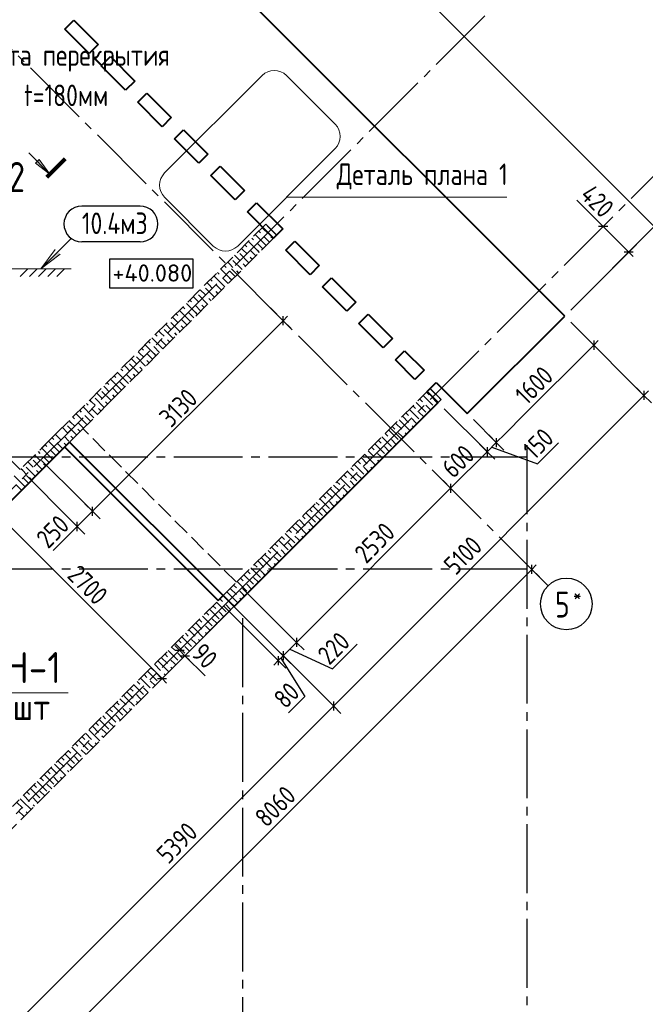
# Model space of a CAD drawing. Header units: millimetres. Extents: x 40580 to 1168286, y -220995 to 81020.
# Tile 131 of 194: x 440679 to 447943, y -119151 to -107720. Entities that reach past the tile are written whole.
import ezdxf

# ---------------------------------------------------------------- set-up
doc = ezdxf.new("R2010")
doc.units = ezdxf.units.MM
for name, pattern in [('______2', [270, 200, -70]), ('______5', [1100, 800, -100, 100, -100]), ('CENTER', [2, 1.25, -0.25, 0.25, -0.25])]:
    doc.linetypes.add(name, pattern=pattern)
for name, color, linetype, lineweight in [('Standard', 7, 'Continuous', 25), ('Высотные отметки', 7, 'Continuous', 25), ('ОСИ', 7, 'CENTER', 15), ('Основная', 7, 'Continuous', 40), ('Примечания', 7, 'Continuous', 13), ('Узлы символ', 7, 'Continuous', 25)]:
    doc.layers.add(name, color=color, linetype=linetype, lineweight=lineweight)
for name, color, linetype in [('ЖБ Балка Вышележаща', 7, 'Continuous'), ('Размерная выноска', 7, 'Continuous'), ('Тонкие', 7, 'Continuous')]:
    doc.layers.add(name, color=color, linetype=linetype)
doc.layers.add('ЖБ Балка Нижележащая', color=7, linetype='______2', true_color=0x656565)
doc.layers.add('ЖБ Стена верхний уровень', color=7, linetype='______2', true_color=0x656565)
doc.styles.add('GOST 2.304', font='isocpeur.ttf', dxfattribs={"width": 0.8})
doc.styles.add('GOST 2.304-81', font='txt')
doc.styles.add('ISOCPEUR', font='isocpeur.ttf')

msp = doc.modelspace()

# ---------------------------------------------------------------- hatches: boundary and pattern name
at = {"layer": 'Примечания', "linetype": 'Continuous', "lineweight": 13, "transparency": 33554687}
msp.add_hatch(color=7, dxfattribs=at).paths.add_polyline_path([(441120.9, -110415.7), (440922.9, -110613.7), (441149.2, -110444)])
at = {"layer": 'Узлы символ', "linetype": 'Continuous', "lineweight": 13, "transparency": 33554687}
msp.add_hatch(color=7, dxfattribs=at).paths.add_polyline_path([(440903.7, -109342.9), (441031, -109512.6), (440861.3, -109385.3)], flags=16)

# ---------------------------------------------------------------- linework, layer by layer
at = {"layer": 'Standard', "color": 7, "linetype": 'Continuous', "lineweight": -3, "transparency": 33554687}
for p, q in [((442553.1, -104627.3), (448047.3, -110121.5)), ((447454.1, -110120.7), (447401.1, -110067.7)), ((447751.1, -110417.7), (447454.1, -110120.7)), ((447751.1, -110417.7), (447804.1, -110470.7)), ((441524.1, -113427.6), (443737.3, -111214.3)), ((443737.3, -111214.3), (443790.3, -111161.3)), ((447344.5, -111498.1), (447397.5, -111445.1)), ((447927.7, -112081.3), (444735.1, -115273.9)), ((447927.7, -112081.3), (447980.7, -112028.3)), ((441197.9, -112558.6), (441250.9, -112611.6)), ((446213.1, -112629.5), (446107.1, -112735.6)), ((446160.1, -112682.5), (446692.4, -112875.3)), ((446692.4, -112875.3), (446935.7, -112632)), ((446107.1, -112735.6), (445682.8, -113159.8)), ((445693.4, -113149.2), (443893.8, -114948.8)), ((440422.5, -113461.2), (442331.7, -115370.4)), ((441347.3, -113604.4), (441524.1, -113427.6)), ((441347.3, -113604.4), (441294.3, -113657.4)), ((446624.7, -114101.7), (446677.7, -114048.7)), ((440925.4, -119801), (446624.7, -114101.7)), ((442534.6, -115040.2), (442481.6, -114987.2)), ((443893.8, -114948.8), (443738.3, -115104.4)), ((444309.7, -115258), (444597.2, -114970.4)), ((442534.6, -115040.2), (442598.3, -115103.8)), ((442598.3, -115103.8), (442651.3, -115156.9)), ((443738.3, -115104.4), (443681.7, -115160.9)), ((443816, -115026.6), (444309.7, -115258)), ((443681.7, -115160.9), (443628.7, -115214)), ((443710, -115132.7), (443988.8, -115578.8)), ((444735.1, -115273.9), (440510.1, -119498.9)), ((442331.7, -115370.4), (442384.7, -115423.4)), ((443988.8, -115578.8), (443800.8, -115766.8))]:
    msp.add_line(p, q, dxfattribs=at)
at = {"layer": 'Standard', "color": 251, "linetype": 'Continuous', "lineweight": -3, "true_color": 0x656565, "transparency": 33554687}
for p, q in [((447454.1, -110120.7), (447542.5, -110032.3)), ((448047.3, -110121.5), (447078.3, -111090.5)), ((447454.1, -110120.7), (447365.7, -110209.1)), ((447454.1, -110120.7), (447454.1, -110120.7)), ((447751.1, -110417.7), (447078.3, -111090.5)), ((447751.1, -110417.7), (447662.7, -110506.1)), ((447751.1, -110417.7), (447839.5, -110329.3)), ((442705.9, -111050.6), (442794.3, -110962.2)), ((442705.9, -111050.6), (442617.5, -111138.9)), ((442705.9, -111050.6), (442705.9, -111050.6)), ((443737.3, -111214.3), (443590, -111067.1)), ((443737.3, -111214.3), (443648.9, -111125.9)), ((443737.3, -111214.3), (443825.7, -111302.7)), ((447344.5, -111498.1), (447078.3, -111231.9)), ((447344.5, -111498.1), (447256.1, -111409.7)), ((447344.5, -111498.1), (447432.9, -111586.5)), ((447927.7, -112081.3), (447839.3, -111992.9)), ((447927.7, -112081.3), (448016.1, -112169.7)), ((440422.5, -113461.2), (441428.5, -112455.2)), ((441134.2, -112494.9), (441222.6, -112406.5)), ((441197.9, -112558.6), (441286.3, -112470.2)), ((441134.2, -112494.9), (440933.5, -112695.6)), ((441134.2, -112494.9), (441045.9, -112583.3)), ((441197.9, -112558.6), (441109.5, -112646.9)), ((441197.9, -112558.6), (441197.9, -112558.6)), ((446213.1, -112629.5), (446124.7, -112541.1)), ((446107.1, -112735.6), (446018.7, -112647.2)), ((446213.1, -112629.5), (446301.5, -112717.9)), ((446107.1, -112735.6), (446195.4, -112823.9)), ((445682.8, -113159.8), (445594.4, -113071.4)), ((445682.8, -113159.8), (445771.2, -113248.2)), ((441524.1, -113427.6), (441435.7, -113339.2)), ((441524.1, -113427.6), (441612.5, -113516)), ((441347.3, -113604.4), (441258.9, -113516)), ((441347.3, -113604.4), (441435.7, -113692.7)), ((446624.7, -114101.7), (446536.3, -114013.3)), ((446624.7, -114101.7), (446713.1, -114190.1)), ((446624.7, -114101.7), (446743.2, -114220.2)), ((442331.7, -115370.4), (443337.7, -114364.4)), ((443893.8, -114948.8), (443267, -114322)), ((443681.7, -115160.9), (443054.9, -114534.1)), ((443738.3, -115104.4), (443111.4, -114477.5)), ((443893.8, -114948.8), (443805.4, -114860.4)), ((442534.6, -115040.2), (442623, -114951.8)), ((443893.8, -114948.8), (443982.2, -115037.2)), ((442534.6, -115040.2), (442446.2, -115128.6)), ((442598.3, -115103.8), (442509.9, -115192.2)), ((442598.3, -115103.8), (442686.6, -115015.4)), ((443681.7, -115160.9), (443593.3, -115072.5)), ((443738.3, -115104.4), (443649.9, -115016)), ((443738.3, -115104.4), (443826.6, -115192.8)), ((443681.7, -115160.9), (443770.1, -115249.3)), ((442331.7, -115370.4), (442420.1, -115282)), ((442331.7, -115370.4), (442243.3, -115458.8)), ((444321.5, -115687.6), (444409.8, -115776))]:
    msp.add_line(p, q, dxfattribs=at)
at = {"layer": 'Standard', "color": 7, "linetype": 'Continuous', "lineweight": 25, "transparency": 33554687}
for p, q in [((447507.1, -110120.7), (447401.1, -110120.7)), ((447804.1, -110417.7), (447698.1, -110417.7)), ((443737.3, -111267.4), (443737.3, -111161.3)), ((447344.5, -111445.1), (447344.5, -111551.2)), ((447927.7, -112028.3), (447927.7, -112134.4)), ((446213.1, -112576.5), (446213.1, -112682.5)), ((446107.1, -112682.5), (446107.1, -112788.6)), ((445682.8, -113106.8), (445682.8, -113212.9)), ((441524.1, -113480.6), (441524.1, -113374.6)), ((441347.3, -113657.4), (441347.3, -113551.3)), ((446624.7, -114154.7), (446624.7, -114048.7)), ((443893.8, -114895.8), (443893.8, -115001.8)), ((442481.6, -115040.2), (442587.6, -115040.2)), ((442545.2, -115103.8), (442651.3, -115103.8)), ((443681.7, -115107.9), (443681.7, -115214)), ((443738.3, -115051.3), (443738.3, -115157.4)), ((442278.7, -115370.4), (442384.7, -115370.4)), ((444321.5, -115634.5), (444321.5, -115740.6))]:
    msp.add_line(p, q, dxfattribs=at)
at = {"layer": 'Standard', "color": 251, "linetype": 'Continuous', "lineweight": -3, "true_color": 0x656565, "transparency": 33554687}
for points in [[(447927.7, -112081.3), (447166.5, -111320.1), (447166.5, -111320.1), (447078.3, -111231.9)], [(446107.1, -112735.6), (446095, -112723.5), (446095, -112723.5), (446095, -112723.5), (446095, -112723.5), (445607.5, -112236)], [(446213.1, -112629.5), (446201.1, -112617.5), (446201.1, -112617.5), (446201.1, -112617.5), (446201.1, -112617.5), (445946.9, -112363.3)], [(441524.1, -113427.6), (441512, -113415.6), (441512, -113415.6), (441512, -113415.6), (441512, -113415.6), (441383.8, -113287.3), (441383.8, -113287.3), (440933.5, -112837)], [(441347.3, -113604.4), (441335.3, -113592.3), (441335.3, -113592.3), (441335.3, -113592.3), (441335.3, -113592.3), (441252.1, -113509.2), (441252.1, -113509.2), (440756.8, -113013.8)], [(445682.8, -113159.8), (445670.8, -113147.8), (445670.8, -113147.8), (445648.1, -113125.1)], [(442534.6, -115040.2), (442754.6, -114820.2), (442754.6, -114820.2), (443274.1, -114300.8)], [(442598.3, -115103.8), (442620.2, -115081.9), (442620.2, -115081.9), (443337.7, -114364.4)], [(444321.5, -115687.6), (444309.4, -115675.5), (444309.4, -115675.5), (443111.4, -114477.5)]]:
    msp.add_lwpolyline(points, dxfattribs=at)
at = {"layer": 'Standard', "color": 7, "linetype": 'Continuous', "lineweight": -3, "transparency": 33554687}
msp.add_lwpolyline([(447344.5, -111498.1), (446503.4, -112339.2), (446503.4, -112339.2), (446353.6, -112489), (446353.6, -112489), (446314.9, -112527.7), (446314.9, -112527.7), (446213.1, -112629.5)], dxfattribs=at)
at = {"layer": 'Высотные отметки', "color": 7, "linetype": 'Continuous', "lineweight": -3, "transparency": 33554687}
msp.add_lwpolyline([(441722.8, -110834.1), (442693.8, -110834.1), (442693.8, -110500.8), (441722.8, -110500.8), (441722.8, -110834.1)], dxfattribs=at)
at = {"layer": 'ЖБ Балка Вышележаща', "color": 7, "linetype": 'Continuous', "lineweight": -3, "transparency": 33554687}
msp.add_line((441258.8, -112624.9), (441202.2, -112681.5), dxfattribs=at)
at = {"layer": 'ЖБ Балка Нижележащая', "color": 251, "linetype": '______2', "lineweight": -3, "true_color": 0x656565, "transparency": 33554687}
for p, q in [((441828, -112055.7), (441672.5, -112211.3)), ((443196.3, -114251.3), (441414.4, -112469.3)), ((443040.7, -114406.8), (443196.3, -114251.3))]:
    msp.add_line(p, q, dxfattribs=at)
at = {"layer": 'ЖБ Стена верхний уровень', "color": 251, "linetype": '______2', "lineweight": -3, "true_color": 0x656565, "transparency": 33554687}
for p, q in [((443535.7, -110093.5), (440686, -112943.1)), ((443663, -110220.7), (443535.7, -110093.5)), ((440813.3, -113070.4), (443663, -110220.7)), ((440686, -112943.1), (439484, -111741)), ((445444.9, -112002.7), (440594.1, -116853.4)), ((445572.2, -112129.9), (445444.9, -112002.7)), ((439356.7, -118345.4), (445572.2, -112129.9)), ((440686, -113197.7), (440813.3, -113070.4)), ((438812.2, -115071.5), (440686, -113197.7))]:
    msp.add_line(p, q, dxfattribs=at)
at = {"layer": 'ЖБ Стена верхний уровень', "color": 9, "linetype": 'Continuous', "lineweight": -3, "true_color": 0xc7c7c7, "transparency": 33554687}
for p, q in [((443454.3, -110174.8), (443474.9, -110195.3)), ((443514.9, -110155.3), (443494.4, -110134.8)), ((443554.9, -110195.3), (443514.9, -110155.3)), ((443554.9, -110115.3), (443661.6, -110222.1)), ((443434.9, -110395.3), (443334.4, -110294.8)), ((443374.4, -110254.8), (443394.9, -110275.3)), ((443514.9, -110315.3), (443414.4, -110214.8)), ((443514.9, -110235.3), (443581.6, -110302.1)), ((443594.9, -110235.3), (443621.6, -110262.1)), ((443274.9, -110395.3), (443254.3, -110374.8)), ((443314.9, -110435.3), (443274.9, -110395.3)), ((443294.4, -110334.8), (443314.9, -110355.3)), ((443354.9, -110395.3), (443421.6, -110462.1)), ((443434.9, -110315.3), (443501.6, -110382.1)), ((443434.9, -110395.3), (443461.6, -110422.1)), ((443514.9, -110315.3), (443541.6, -110342.1)), ((443114.9, -110555.3), (443094.4, -110534.8)), ((443154.9, -110515.3), (443261.6, -110622.1)), ((443174.3, -110454.8), (443234.9, -110515.3)), ((443234.9, -110435.3), (443341.6, -110542.1)), ((443354.9, -110475.3), (443381.6, -110502.1)), ((443114.9, -110715.3), (443014.4, -110614.8)), ((443054.3, -110574.8), (443074.9, -110595.3)), ((443154.9, -110595.3), (443114.9, -110555.3)), ((443114.9, -110635.3), (443181.6, -110702.1)), ((443194.9, -110635.3), (443221.6, -110662.1)), ((443274.9, -110555.3), (443301.6, -110582.1)), ((442894.4, -110734.8), (442914.9, -110755.3)), ((443034.9, -110795.3), (442934.4, -110694.8)), ((442974.4, -110654.8), (442994.9, -110675.3)), ((443034.9, -110715.3), (443101.6, -110782.1)), ((443114.9, -110715.3), (443141.6, -110742.1)), ((442774.4, -110854.8), (442834.9, -110915.3)), ((442834.9, -110835.3), (442941.6, -110942.1)), ((442874.9, -110795.3), (442854.4, -110774.8)), ((442914.9, -110835.3), (442874.9, -110795.3)), ((442954.9, -110795.3), (443021.6, -110862.1)), ((442954.9, -110875.3), (442981.6, -110902.1)), ((443034.9, -110795.3), (443061.6, -110822.1)), ((442654.3, -110974.8), (442674.9, -110995.3)), ((442714.9, -110955.3), (442694.4, -110934.8)), ((442754.9, -110995.3), (442714.9, -110955.3)), ((442754.9, -110915.3), (442861.6, -111022.1)), ((442874.9, -110955.3), (442901.6, -110982.1)), ((442634.9, -111195.3), (442534.4, -111094.8)), ((442574.4, -111054.8), (442594.9, -111075.3)), ((442714.9, -111115.3), (442614.4, -111014.8)), ((442714.9, -111035.3), (442781.6, -111102.1)), ((442794.9, -111035.3), (442821.6, -111062.1)), ((442474.9, -111195.3), (442454.4, -111174.8)), ((442514.9, -111235.3), (442474.9, -111195.3)), ((442494.4, -111134.8), (442514.9, -111155.3)), ((442554.9, -111195.3), (442621.6, -111262.1)), ((442634.9, -111115.3), (442701.6, -111182.1)), ((442634.9, -111195.3), (442661.6, -111222.1)), ((442714.9, -111115.3), (442741.6, -111142.1)), ((442314.9, -111355.3), (442294.4, -111334.8)), ((442354.9, -111315.3), (442461.6, -111422.1)), ((442374.4, -111254.8), (442434.9, -111315.3)), ((442434.9, -111235.3), (442541.6, -111342.1)), ((442554.9, -111275.3), (442581.6, -111302.1)), ((442174.4, -111454.8), (442194.9, -111475.3)), ((442314.9, -111515.3), (442214.4, -111414.8)), ((442254.3, -111374.8), (442274.9, -111395.3)), ((442354.9, -111395.3), (442314.9, -111355.3)), ((442314.9, -111435.3), (442381.6, -111502.1)), ((442394.9, -111435.3), (442421.6, -111462.1)), ((442474.9, -111355.3), (442501.6, -111382.1)), ((442094.4, -111534.8), (442114.9, -111555.3)), ((442234.9, -111595.3), (442134.4, -111494.8)), ((442234.9, -111515.3), (442301.6, -111582.1)), ((442314.9, -111515.3), (442341.6, -111542.1)), ((441974.4, -111654.8), (442034.9, -111715.3)), ((442034.9, -111635.3), (442141.6, -111742.1)), ((442074.9, -111595.3), (442054.4, -111574.8)), ((442114.9, -111635.3), (442074.9, -111595.3)), ((442154.9, -111595.3), (442221.6, -111662.1)), ((442154.9, -111675.3), (442181.6, -111702.1)), ((442234.9, -111595.3), (442261.6, -111622.1)), ((441854.3, -111774.8), (441874.9, -111795.3)), ((441914.9, -111755.3), (441894.4, -111734.8)), ((441954.9, -111795.3), (441914.9, -111755.3)), ((441954.9, -111715.3), (442061.6, -111822.1)), ((442074.9, -111755.3), (442101.6, -111782.1)), ((441834.9, -111995.3), (441734.4, -111894.8)), ((441774.4, -111854.8), (441794.9, -111875.3)), ((441914.9, -111915.3), (441814.4, -111814.8)), ((441914.9, -111835.3), (441981.6, -111902.1)), ((441994.9, -111835.3), (442021.6, -111862.1)), ((441674.9, -111995.3), (441654.4, -111974.8)), ((441714.9, -112035.3), (441674.9, -111995.3)), ((441694.4, -111934.8), (441714.9, -111955.3)), ((441754.9, -111995.3), (441821.6, -112062.1)), ((441834.9, -111915.3), (441901.6, -111982.1)), ((441834.9, -111995.3), (441861.6, -112022.1)), ((441914.9, -111915.3), (441941.6, -111942.1)), ((445443.5, -112004), (445514.9, -112075.3)), ((441514.9, -112155.3), (441494.4, -112134.8)), ((441554.9, -112115.3), (441661.6, -112222.1)), ((441574.4, -112054.8), (441634.9, -112115.3)), ((441634.9, -112035.3), (441741.6, -112142.1)), ((441754.9, -112075.3), (441781.6, -112102.1)), ((445323.5, -112124), (445354.9, -112155.3)), ((445363.5, -112084), (445474.9, -112195.3)), ((445403.5, -112044), (445434.9, -112075.3)), ((445514.9, -112155.3), (445474.9, -112115.3)), ((445554.9, -112115.3), (445570.8, -112131.3)), ((441374.4, -112254.8), (441394.9, -112275.3)), ((441514.9, -112315.3), (441414.4, -112214.8)), ((441454.4, -112174.8), (441474.9, -112195.3)), ((441554.9, -112195.3), (441514.9, -112155.3)), ((441514.9, -112235.3), (441581.6, -112302.1)), ((441594.9, -112235.3), (441621.6, -112262.1)), ((441674.9, -112155.3), (441701.6, -112182.1)), ((445203.5, -112244), (445314.9, -112355.3)), ((445243.5, -112204), (445274.9, -112235.3)), ((445283.5, -112164), (445394.9, -112275.3)), ((445450.8, -112251.3), (445394.9, -112195.3)), ((445530.8, -112171.3), (445514.9, -112155.3)), ((441294.4, -112334.8), (441314.9, -112355.3)), ((441434.9, -112395.3), (441334.4, -112294.8)), ((441434.9, -112315.3), (441501.6, -112382.1)), ((441514.9, -112315.3), (441541.6, -112342.1)), ((445083.5, -112364), (445114.9, -112395.3)), ((445123.5, -112324), (445194.9, -112395.3)), ((445163.5, -112284), (445194.9, -112315.3)), ((445274.9, -112395.3), (445234.9, -112355.3)), ((445370.8, -112331.3), (445314.9, -112275.3)), ((441174.4, -112454.8), (441234.9, -112515.3)), ((441234.9, -112435.3), (441341.6, -112542.1)), ((441274.9, -112395.3), (441254.4, -112374.8)), ((441314.9, -112435.3), (441274.9, -112395.3)), ((441354.9, -112395.3), (441421.6, -112462.1)), ((441354.9, -112475.3), (441381.6, -112502.1)), ((441434.9, -112395.3), (441461.6, -112422.1)), ((445003.5, -112444), (445034.9, -112475.3)), ((445043.5, -112404), (445114.9, -112475.3)), ((445114.9, -112395.3), (445210.8, -112491.3)), ((445234.9, -112435.3), (445250.8, -112451.3)), ((445290.8, -112411.3), (445274.9, -112395.3)), ((441054.4, -112574.8), (441074.9, -112595.3)), ((441114.9, -112555.3), (441094.4, -112534.8)), ((441154.9, -112595.3), (441114.9, -112555.3)), ((441274.9, -112555.3), (441301.6, -112582.1)), ((444883.5, -112564), (444994.9, -112675.3)), ((444923.5, -112524), (444954.9, -112555.3)), ((444963.5, -112484), (445074.9, -112595.3)), ((445050.8, -112651.3), (444994.9, -112595.3)), ((445114.9, -112555.3), (445074.9, -112515.3)), ((445130.8, -112571.3), (445114.9, -112555.3)), ((445154.9, -112515.3), (445170.8, -112531.3)), ((441034.9, -112795.3), (440934.4, -112694.8)), ((440974.4, -112654.8), (440994.9, -112675.3)), ((441114.9, -112715.3), (441014.4, -112614.8)), ((441114.9, -112635.3), (441181.6, -112702.1)), ((441194.9, -112635.3), (441221.6, -112662.1)), ((444763.5, -112684), (444794.9, -112715.3)), ((444803.5, -112644), (444914.9, -112755.3)), ((444843.5, -112604), (444874.9, -112635.3)), ((444970.8, -112731.3), (444914.9, -112675.3)), ((440874.9, -112795.3), (440854.4, -112774.8)), ((440914.9, -112835.3), (440874.9, -112795.3)), ((440894.4, -112734.8), (440914.9, -112755.3)), ((440954.9, -112795.3), (441021.6, -112862.1)), ((441034.9, -112715.3), (441101.6, -112782.1)), ((441034.9, -112795.3), (441061.6, -112822.1)), ((441114.9, -112715.3), (441141.6, -112742.1)), ((444643.5, -112804), (444714.9, -112875.3)), ((444683.5, -112764), (444714.9, -112795.3)), ((444714.9, -112795.3), (444810.8, -112891.3)), ((444723.5, -112724), (444794.9, -112795.3)), ((444874.9, -112795.3), (444834.9, -112755.3)), ((444890.8, -112811.3), (444874.9, -112795.3)), ((440714.9, -112955.3), (440694.4, -112934.8)), ((440754.9, -112915.3), (440861.6, -113022.1)), ((440774.4, -112854.8), (440834.9, -112915.3)), ((440834.9, -112835.3), (440941.6, -112942.1)), ((440954.9, -112875.3), (440981.6, -112902.1)), ((444523.5, -112924), (444554.9, -112955.3)), ((444563.5, -112884), (444674.9, -112995.3)), ((444603.5, -112844), (444634.9, -112875.3)), ((444714.9, -112955.3), (444674.9, -112915.3)), ((444754.9, -112915.3), (444770.8, -112931.3)), ((444834.9, -112835.3), (444850.8, -112851.3)), ((440714.9, -113115.3), (440614.4, -113014.8)), ((440754.9, -112995.3), (440714.9, -112955.3)), ((440714.9, -113035.3), (440781.6, -113102.1)), ((440794.9, -113035.3), (440821.6, -113062.1)), ((440874.9, -112955.3), (440901.6, -112982.1)), ((444403.5, -113044), (444514.9, -113155.3)), ((444443.5, -113004), (444474.9, -113035.3)), ((444483.5, -112964), (444594.9, -113075.3)), ((444650.8, -113051.3), (444594.9, -112995.3)), ((444730.8, -112971.3), (444714.9, -112955.3)), ((440634.9, -113115.3), (440701.6, -113182.1)), ((440714.9, -113115.3), (440741.6, -113142.1)), ((444283.5, -113164), (444314.9, -113195.3)), ((444323.5, -113124), (444394.9, -113195.3)), ((444363.5, -113084), (444394.9, -113115.3)), ((444474.9, -113195.3), (444434.9, -113155.3)), ((444570.8, -113131.3), (444514.9, -113075.3)), ((444203.5, -113244), (444234.9, -113275.3)), ((444243.5, -113204), (444314.9, -113275.3)), ((444314.9, -113195.3), (444410.8, -113291.3)), ((444434.9, -113235.3), (444450.8, -113251.3)), ((444490.8, -113211.3), (444474.9, -113195.3)), ((444083.5, -113364), (444194.9, -113475.3)), ((444123.5, -113324), (444154.9, -113355.3)), ((444163.5, -113284), (444274.9, -113395.3)), ((444250.8, -113451.3), (444194.9, -113395.3)), ((444314.9, -113355.3), (444274.9, -113315.3)), ((444330.8, -113371.3), (444314.9, -113355.3)), ((444354.9, -113315.3), (444370.8, -113331.3)), ((443963.5, -113484), (443994.9, -113515.3)), ((444003.5, -113444), (444114.9, -113555.3)), ((444043.5, -113404), (444074.9, -113435.3)), ((444170.8, -113531.3), (444114.9, -113475.3)), ((443843.5, -113604), (443914.9, -113675.3)), ((443883.5, -113564), (443914.9, -113595.3)), ((443914.9, -113595.3), (444010.8, -113691.3)), ((443923.5, -113524), (443994.9, -113595.3)), ((444074.9, -113595.3), (444034.9, -113555.3)), ((444090.8, -113611.3), (444074.9, -113595.3)), ((443723.5, -113724), (443754.9, -113755.3)), ((443763.5, -113684), (443874.9, -113795.3)), ((443803.5, -113644), (443834.9, -113675.3)), ((443914.9, -113755.3), (443874.9, -113715.3)), ((443954.9, -113715.3), (443970.8, -113731.3)), ((444034.9, -113635.3), (444050.8, -113651.3)), ((443603.5, -113844), (443714.9, -113955.3)), ((443643.5, -113804), (443674.9, -113835.3)), ((443683.5, -113764), (443794.9, -113875.3)), ((443850.8, -113851.3), (443794.9, -113795.3)), ((443930.8, -113771.3), (443914.9, -113755.3)), ((443483.5, -113964), (443514.9, -113995.3)), ((443523.5, -113924), (443594.9, -113995.3)), ((443563.5, -113884), (443594.9, -113915.3)), ((443674.9, -113995.3), (443634.9, -113955.3)), ((443770.8, -113931.3), (443714.9, -113875.3)), ((443363.5, -114084), (443474.9, -114195.3)), ((443403.5, -114044), (443434.9, -114075.3)), ((443443.5, -114004), (443514.9, -114075.3)), ((443514.9, -113995.3), (443610.8, -114091.3)), ((443634.9, -114035.3), (443650.8, -114051.3)), ((443690.8, -114011.3), (443674.9, -113995.3)), ((443283.5, -114164), (443394.9, -114275.3)), ((443323.5, -114124), (443354.9, -114155.3)), ((443450.8, -114251.3), (443394.9, -114195.3)), ((443514.9, -114155.3), (443474.9, -114115.3)), ((443530.8, -114171.3), (443514.9, -114155.3)), ((443554.9, -114115.3), (443570.8, -114131.3)), ((443163.5, -114284), (443194.9, -114315.3)), ((443203.5, -114244), (443314.9, -114355.3)), ((443243.5, -114204), (443274.9, -114235.3)), ((443370.8, -114331.3), (443314.9, -114275.3)), ((443043.5, -114404), (443114.9, -114475.3)), ((443083.5, -114364), (443114.9, -114395.3)), ((443114.9, -114395.3), (443210.8, -114491.3)), ((443123.5, -114324), (443194.9, -114395.3)), ((443274.9, -114395.3), (443234.9, -114355.3)), ((443290.8, -114411.3), (443274.9, -114395.3)), ((442923.5, -114524), (442954.9, -114555.3)), ((442963.5, -114484), (443074.9, -114595.3)), ((443003.5, -114444), (443034.9, -114475.3)), ((443114.9, -114555.3), (443074.9, -114515.3)), ((443154.9, -114515.3), (443170.8, -114531.3)), ((443234.9, -114435.3), (443250.8, -114451.3)), ((442803.5, -114644), (442914.9, -114755.3)), ((442843.5, -114604), (442874.9, -114635.3)), ((442883.5, -114564), (442994.9, -114675.3)), ((443050.8, -114651.3), (442994.9, -114595.3)), ((443130.8, -114571.3), (443114.9, -114555.3)), ((442683.5, -114764), (442714.9, -114795.3)), ((442723.5, -114724), (442794.9, -114795.3)), ((442763.5, -114684), (442794.9, -114715.3)), ((442874.9, -114795.3), (442834.9, -114755.3)), ((442970.8, -114731.3), (442914.9, -114675.3)), ((442563.5, -114884), (442674.9, -114995.3)), ((442603.5, -114844), (442634.9, -114875.3)), ((442643.5, -114804), (442714.9, -114875.3)), ((442714.9, -114795.3), (442810.8, -114891.3)), ((442834.9, -114835.3), (442850.8, -114851.3)), ((442890.8, -114811.3), (442874.9, -114795.3)), ((442483.5, -114964), (442594.9, -115075.3)), ((442523.5, -114924), (442554.9, -114955.3)), ((442650.8, -115051.3), (442594.9, -114995.3)), ((442714.9, -114955.3), (442674.9, -114915.3)), ((442730.8, -114971.3), (442714.9, -114955.3)), ((442754.9, -114915.3), (442770.8, -114931.3)), ((442363.5, -115084), (442394.9, -115115.3)), ((442403.5, -115044), (442514.9, -115155.3)), ((442443.5, -115004), (442474.9, -115035.3)), ((442570.8, -115131.3), (442514.9, -115075.3)), ((442243.5, -115204), (442314.9, -115275.3)), ((442283.5, -115164), (442314.9, -115195.3)), ((442314.9, -115195.3), (442410.8, -115291.3)), ((442323.5, -115124), (442394.9, -115195.3)), ((442474.9, -115195.3), (442434.9, -115155.3)), ((442490.8, -115211.3), (442474.9, -115195.3)), ((442123.5, -115324), (442154.9, -115355.3)), ((442163.5, -115284), (442274.9, -115395.3)), ((442203.5, -115244), (442234.9, -115275.3)), ((442314.9, -115355.3), (442274.9, -115315.3)), ((442354.9, -115315.3), (442370.8, -115331.3)), ((442434.9, -115235.3), (442450.8, -115251.3)), ((442003.5, -115444), (442114.9, -115555.3)), ((442043.5, -115404), (442074.9, -115435.3)), ((442083.5, -115364), (442194.9, -115475.3)), ((442250.8, -115451.3), (442194.9, -115395.3)), ((442330.8, -115371.3), (442314.9, -115355.3)), ((441883.5, -115564), (441914.9, -115595.3)), ((441923.5, -115524), (441994.9, -115595.3)), ((441963.5, -115484), (441994.9, -115515.3)), ((442074.9, -115595.3), (442034.9, -115555.3)), ((442170.8, -115531.3), (442114.9, -115475.3)), ((441763.5, -115684), (441874.9, -115795.3)), ((441803.5, -115644), (441834.9, -115675.3)), ((441843.5, -115604), (441914.9, -115675.3)), ((441914.9, -115595.3), (442010.8, -115691.3)), ((442034.9, -115635.3), (442050.8, -115651.3)), ((442090.8, -115611.3), (442074.9, -115595.3)), ((441683.5, -115764), (441794.9, -115875.3)), ((441723.5, -115724), (441754.9, -115755.3)), ((441850.8, -115851.3), (441794.9, -115795.3)), ((441914.9, -115755.3), (441874.9, -115715.3)), ((441930.8, -115771.3), (441914.9, -115755.3)), ((441954.9, -115715.3), (441970.8, -115731.3)), ((441563.5, -115884), (441594.9, -115915.3)), ((441603.5, -115844), (441714.9, -115955.3)), ((441643.5, -115804), (441674.9, -115835.3)), ((441770.8, -115931.3), (441714.9, -115875.3)), ((441443.5, -116004), (441514.9, -116075.3)), ((441483.5, -115964), (441514.9, -115995.3)), ((441514.9, -115995.3), (441610.8, -116091.3)), ((441523.5, -115924), (441594.9, -115995.3)), ((441674.9, -115995.3), (441634.9, -115955.3)), ((441690.8, -116011.3), (441674.9, -115995.3)), ((441323.5, -116124), (441354.9, -116155.3)), ((441363.5, -116084), (441474.9, -116195.3)), ((441403.5, -116044), (441434.9, -116075.3)), ((441514.9, -116155.3), (441474.9, -116115.3)), ((441554.9, -116115.3), (441570.8, -116131.3)), ((441634.9, -116035.3), (441650.8, -116051.3)), ((441203.5, -116244), (441314.9, -116355.3)), ((441243.5, -116204), (441274.9, -116235.3)), ((441283.5, -116164), (441394.9, -116275.3)), ((441450.8, -116251.3), (441394.9, -116195.3)), ((441530.8, -116171.3), (441514.9, -116155.3)), ((441083.5, -116364), (441114.9, -116395.3)), ((441123.5, -116324), (441194.9, -116395.3)), ((441163.5, -116284), (441194.9, -116315.3)), ((441274.9, -116395.3), (441234.9, -116355.3)), ((441370.8, -116331.3), (441314.9, -116275.3)), ((440963.5, -116484), (441074.9, -116595.3)), ((441003.5, -116444), (441034.9, -116475.3)), ((441043.5, -116404), (441114.9, -116475.3)), ((441114.9, -116395.3), (441210.8, -116491.3)), ((441234.9, -116435.3), (441250.8, -116451.3)), ((441290.8, -116411.3), (441274.9, -116395.3)), ((440883.5, -116564), (440994.9, -116675.3)), ((440923.5, -116524), (440954.9, -116555.3)), ((441050.8, -116651.3), (440994.9, -116595.3)), ((441114.9, -116555.3), (441074.9, -116515.3)), ((441130.8, -116571.3), (441114.9, -116555.3)), ((441154.9, -116515.3), (441170.8, -116531.3)), ((440763.5, -116684), (440794.9, -116715.3)), ((440803.5, -116644), (440914.9, -116755.3)), ((440843.5, -116604), (440874.9, -116635.3)), ((440970.8, -116731.3), (440914.9, -116675.3)), ((440643.5, -116804), (440714.9, -116875.3)), ((440683.5, -116764), (440714.9, -116795.3)), ((440714.9, -116795.3), (440810.8, -116891.3)), ((440723.5, -116724), (440794.9, -116795.3)), ((440874.9, -116795.3), (440834.9, -116755.3)), ((440890.8, -116811.3), (440874.9, -116795.3)), ((440714.9, -116955.3), (440674.9, -116915.3)), ((440754.9, -116915.3), (440770.8, -116931.3)), ((440834.9, -116835.3), (440850.8, -116851.3)), ((440730.8, -116971.3), (440714.9, -116955.3))]:
    msp.add_line(p, q, dxfattribs=at)
at = {"layer": 'ОСИ', "color": 8, "linetype": '______5', "lineweight": -3, "transparency": 33554687}
for p, q in [((436959.6, -116796.8), (448056.9, -105699.5)), ((446813.9, -114290.9), (438451, -105928)), ((439222.3, -118352.5), (449966.1, -107608.7)), ((446567.9, -112659.8), (446567.9, -121308.5)), ((446567.9, -112798.5), (430239.6, -112798.5)), ((446567.9, -114098.5), (430239.6, -114098.5)), ((446567.9, -114098.5), (430239.6, -114098.5)), ((443267.9, -114668.5), (443267.9, -121308.5))]:
    msp.add_line(p, q, dxfattribs=at)
at = {"layer": 'ОСИ', "color": 7, "linetype": 'Continuous', "lineweight": -3, "transparency": 33554687}
msp.add_circle((447026.1, -114503.1), 300, dxfattribs=at)
at = {"layer": 'Основная', "transparency": 33554687}
for p, q in [((447007.6, -111161.2), (441513.4, -105667)), ((441202.2, -107830.7), (441308.3, -107724.7)), ((441308.3, -107724.7), (441591.1, -108007.5)), ((441485.1, -108113.6), (441202.2, -107830.7)), ((441591.1, -108007.5), (441485.1, -108113.6)), ((441626.5, -108255), (441732.6, -108148.9)), ((441732.6, -108148.9), (442015.4, -108431.8)), ((441909.3, -108537.8), (441626.5, -108255)), ((442015.4, -108431.8), (441909.3, -108537.8)), ((442050.8, -108679.3), (442156.8, -108573.2)), ((442156.8, -108573.2), (442439.7, -108856)), ((442333.6, -108962.1), (442050.8, -108679.3)), ((442439.7, -108856), (442333.6, -108962.1)), ((442475, -109103.5), (442581.1, -108997.5)), ((442581.1, -108997.5), (442863.9, -109280.3)), ((442757.9, -109386.4), (442475, -109103.5)), ((442863.9, -109280.3), (442757.9, -109386.4)), ((442899.3, -109527.8), (443005.3, -109421.7)), ((443005.3, -109421.7), (443288.2, -109704.6)), ((443182.1, -109810.6), (442899.3, -109527.8)), ((443288.2, -109704.6), (443182.1, -109810.6)), ((443323.5, -109952), (443429.6, -109846)), ((443429.6, -109846), (443733.7, -110150)), ((443627.6, -110256.1), (443323.5, -109952)), ((443733.7, -110150), (443627.6, -110256.1)), ((443769, -110397.5), (443875.1, -110291.5)), ((443875.1, -110291.5), (444157.9, -110574.3)), ((444051.9, -110680.4), (443769, -110397.5)), ((444157.9, -110574.3), (444051.9, -110680.4)), ((444193.3, -110821.8), (444299.4, -110715.7)), ((444299.4, -110715.7), (444582.2, -110998.6)), ((444476.1, -111104.6), (444193.3, -110821.8)), ((444582.2, -110998.6), (444476.1, -111104.6)), ((444617.6, -111246), (444723.6, -111140)), ((444723.6, -111140), (445006.5, -111422.8)), ((445876.2, -112292.6), (447007.6, -111161.2)), ((444900.4, -111528.9), (444617.6, -111246)), ((445006.5, -111422.8), (444900.4, -111528.9)), ((445041.8, -111670.3), (445147.9, -111564.2)), ((445147.9, -111564.2), (445374.2, -111790.5)), ((445268.1, -111896.6), (445041.8, -111670.3)), ((445374.2, -111790.5), (445268.1, -111896.6)), ((445409.5, -112038), (445515.6, -111931.9)), ((445515.6, -111931.9), (445876.2, -112292.6)), ((445536.8, -112165.3), (445409.5, -112038)), ((443168, -114534.1), (445536.8, -112165.3)), ((437447.5, -116436.2), (441258.8, -112624.9)), ((441202.2, -112681.5), (442984.1, -114463.4)), ((441258.8, -112624.9), (443168, -114534.1)), ((442984.1, -114463.4), (443040.7, -114406.8))]:
    msp.add_line(p, q, dxfattribs=at)
at = {"layer": 'Примечания', "color": 7, "linetype": 'Continuous', "lineweight": 13, "transparency": 33554687}
for p, q in [((443493.3, -108368.1), (442361.9, -109499.5)), ((444341.8, -108933.8), (443776.1, -108368.1)), ((443210.4, -110348), (444341.8, -109216.7)), ((442361.9, -109782.3), (442927.6, -110348)), ((443776.1, -109782.3), (446336.1, -109782.3)), ((441276.6, -110260), (440922.9, -110613.7)), ((441092.6, -110387.4), (440922.9, -110613.7)), ((440922.9, -110613.7), (441149.2, -110444)), ((440591.7, -110613.7), (441275.2, -110613.7)), ((440775.6, -110613.7), (440686.6, -110702.6)), ((440881.7, -110613.7), (440792.8, -110702.6)), ((440987.9, -110613.7), (440898.9, -110702.6)), ((440922.9, -110613.7), (440922.9, -110613.7)), ((440922.9, -110613.7), (440922.9, -110613.7)), ((440922.9, -110613.7), (440922.9, -110613.7)), ((441094, -110613.7), (441005.1, -110702.6)), ((441200.2, -110613.7), (441111.3, -110702.6)), ((440072.5, -115535.8), (441240.9, -115535.8))]:
    msp.add_line(p, q, dxfattribs=at)
at = {"layer": 'Примечания', "color": 7, "linetype": 'Continuous', "lineweight": 25, "transparency": 33554687}
for p, q in [((442076.2, -109883.6), (441401.2, -109883.6)), ((442076.2, -110300.3), (441401.2, -110300.3))]:
    msp.add_line(p, q, dxfattribs=at)
at = {"layer": 'Примечания', "color": 7, "linetype": 'Continuous', "lineweight": 13, "transparency": 33554687}
for centre, start, end in [((443634.7, -108509.6), 45, 135), ((444200.4, -109075.2), 315, 45), ((442503.3, -109640.9), 135, 225), ((443069, -110206.6), 225, 315)]:
    msp.add_arc(centre, 200, start, end, dxfattribs=at)
at = {"layer": 'Примечания', "color": 7, "linetype": 'Continuous', "lineweight": 25, "transparency": 33554687}
for centre, start, end in [((441401.2, -110091.9), 90, 270), ((442076.2, -110091.9), 270, 90)]:
    msp.add_arc(centre, 208.3, start, end, dxfattribs=at)
at = {"layer": 'Размерная выноска', "color": 7, "linetype": 'Continuous', "lineweight": -3, "transparency": 33554687}
for p, q in [((447454.1, -110120.7), (447150.1, -109816.6)), ((441366.5, -113585.2), (441069.5, -113882.2)), ((442598.3, -115103.8), (442831.6, -115337.2))]:
    msp.add_line(p, q, dxfattribs=at)
at = {"layer": 'Тонкие', "lineweight": 100}
msp.add_line((441207.8, -109335.8), (440995.7, -109548), dxfattribs=at)
at = {"layer": 'Узлы символ', "color": 7, "linetype": 'Continuous', "lineweight": 13, "transparency": 33554687}
for p, q in [((441031, -109512.6), (440785.3, -109266.9)), ((440861.3, -109385.3), (440903.7, -109342.9)), ((441031, -109512.6), (440861.3, -109385.3)), ((440882.5, -109364.1), (440871.9, -109353.5)), ((440903.7, -109342.9), (441031, -109512.6)), ((441031, -109512.6), (441031, -109512.6)), ((441031, -109512.6), (441031, -109512.6)), ((441031, -109512.6), (441031, -109512.6))]:
    msp.add_line(p, q, dxfattribs=at)

# ---------------------------------------------------------------- texts
at = {"layer": 'Standard', "color": 7, "linetype": 'Continuous', "lineweight": 25, "transparency": 33554687, "char_height": 220, "attachment_point": 7, "style": 'GOST 2.304-81'}
for s, insert, width, rotation in [('420', (447175.5, -109771.3), 531.968, 315), ('1600', (446566.5, -112205.4), 625.747, 45), ('3130', (442436.4, -112466.2), 610.162, 45), ('150', (446657, -112839.9), 469.518, 45), ('600', (445715.8, -113056.1), 531.968, 45), ('250', (441009, -113872), 516.397, 45), ('2530', (444703.1, -114045.5), 610.158, 45), ('5100', (445740.3, -114180.5), 594.587, 45), ('2700', (441218.9, -114186.9), 672.621, 315), ('220', (444274.3, -115222.6), 531.968, 45), ('90', (442660.1, -115095), 391.315, 315), ('80', (443765.4, -115731.5), 391.315, 45), ('8060', (443546.2, -117109.5), 672.625, 45), ('5390', (442404.9, -117533.4), 641.469, 45)]:
    msp.add_mtext(s, dxfattribs=dict(at, insert=insert, width=width, rotation=rotation))
at = {"layer": 'Standard', "color": 7, "linetype": 'Continuous', "lineweight": 25, "transparency": 33554687, "attachment_point": 9, "style": 'ISOCPEUR'}
for s, insert, char_height, width in [('\\W0.88;МН-1', (441158.7, -115421.6), 360, 1201.72), ('{\\W0.9300;8шт}', (441033, -115849.6), 300, 888.55)]:
    msp.add_mtext(s, dxfattribs=dict(at, insert=insert, char_height=char_height, width=width))
at = {"layer": 'Высотные отметки', "color": 7, "linetype": 'Continuous', "lineweight": -3, "transparency": 33554687, "insert": (441756.8, -110760.8), "char_height": 200, "width": 884.92, "attachment_point": 7, "style": 'GOST 2.304'}
msp.add_mtext('\\pxt4;{\\W1.0200;+40.080}', dxfattribs=at)
at = {"layer": 'ОСИ', "color": 7, "linetype": 'Continuous', "lineweight": 25, "transparency": 33554687, "attachment_point": 7, "style": 'ISOCPEUR'}
for s, insert, char_height, width in [('\\W0.80;*', (447104.5, -114485.6), 180, 215.9), ('\\W0.78;5', (446894.6, -114660.6), 300, 326.834)]:
    msp.add_mtext(s, dxfattribs=dict(at, insert=insert, char_height=char_height, width=width))
at = {"layer": 'Примечания', "color": 251, "linetype": 'Continuous', "lineweight": 25, "true_color": 0x656565, "transparency": 33554687, "char_height": 250, "attachment_point": 7, "style": 'GOST 2.304'}
for s, insert, width in [('Плита\\~перекрытия', (440029.4, -108323.4), 2505.597), ('t=180мм', (440729.4, -108723.4), 1101.715)]:
    msp.add_mtext(s, dxfattribs=dict(at, insert=insert, width=width))
at = {"layer": 'Примечания', "color": 7, "linetype": 'Continuous', "lineweight": 25, "transparency": 33554687, "char_height": 250, "attachment_point": 7, "style": 'GOST 2.304'}
for s, insert, width in [('Деталь\\~плана\\~1', (444361.1, -109690.7), 2096.875), ('10.4м3', (441401.2, -110208.6), 799.927)]:
    msp.add_mtext(s, dxfattribs=dict(at, insert=insert, width=width))
at = {"layer": 'Узлы символ', "color": 7, "linetype": 'Continuous', "lineweight": -3, "transparency": 33554687, "insert": (440549, -109721.9), "char_height": 350, "width": 398.773, "attachment_point": 7, "style": 'GOST 2.304-81'}
msp.add_mtext('2', dxfattribs=at)

doc.saveas('drawing.dxf')
